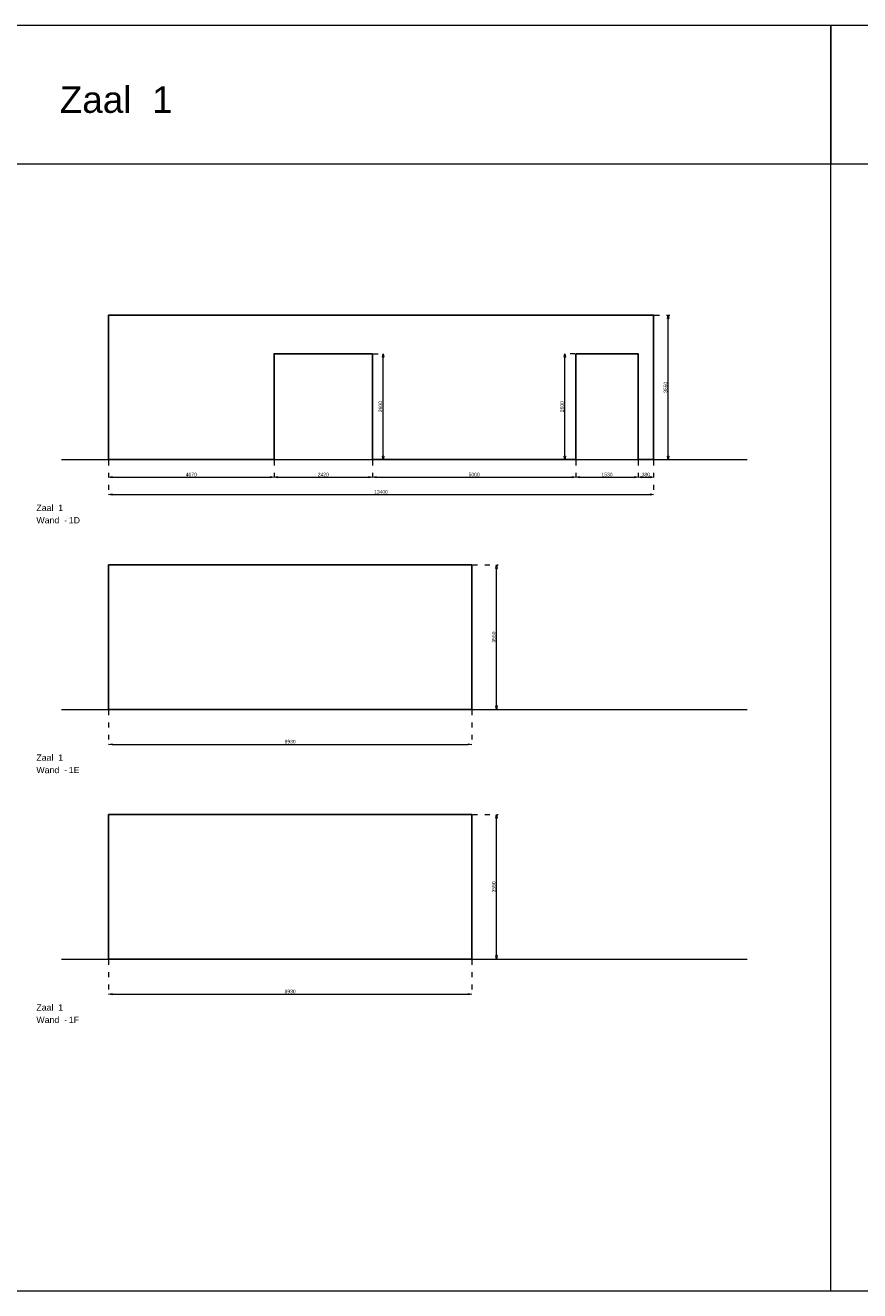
# Model space of a CAD drawing. Header units: millimetres. Extents: x 0 to 331873, y -101826 to 236919.
# Tile 41 of 57: x 142760 to 163275, y 148186 to 179271. Entities that reach past the tile are written whole.
import ezdxf

# ---------------------------------------------------------------- set-up
doc = ezdxf.new("R2010")
doc.units = ezdxf.units.MM
doc.header["$LTSCALE"] = 10
doc.linetypes.add('ACAD_ISO03W100', pattern=[30, 12, -18])
for name, color, linetype, lineweight in [('25-Staal-B', 150, 'Continuous', 25), ('^ 0-Staal-txt', 7, 'Continuous', 0), ('Layer1', 252, 'Continuous', 0)]:
    doc.layers.add(name, color=color, linetype=linetype, lineweight=lineweight)
doc.layers.add('DIM-DIM', color=7, linetype='Continuous')
doc.styles.add('Arial', font='arial.ttf')
doc.dimstyles.new('dim-11', dxfattribs={"dimscale": 35, "dimtxt": 2.5, "dimasz": 2.5, "dimexe": 1.25, "dimexo": 0.625, "dimtad": 1, "dimdec": 0, "dimtxsty": 'Arial', "dimblk": 'CLOSEDBLANK', "dimcen": 3, "dimclrd": 252, "dimclre": 252, "dimclrt": 7, "dimadec": 0, "dimazin": 0, "dimtfac": 1, "dimtdec": 0, "dimtmove": 0, "dimatfit": 3, "dimldrblk": 'CLOSEDBLANK', "dimfxl": 1, "dimlwd": 0, "dimlwe": 0, "dimarcsym": 0})

# ---------------------------------------------------------------- blocks, each defined once
blk = doc.blocks.new('_ClosedBlank')
at = {"color": 0, "linetype": 'ByBlock', "lineweight": -2}
for p, q in [((-1, 0.17), (0, 0)), ((-1, 0.17), (-1, -0.17)), ((0, 0), (-1, -0.17))]:
    blk.add_line(p, q, dxfattribs=at)
blk = doc.blocks.new('*D1028')
at = {"layer": 'Defpoints', "color": 0, "transparency": 16777216}
for p in [(113496, -42849), (117566, -42849), (117566, -43283)]:
    blk.add_point(p, dxfattribs=at)
at = {"layer": 'DIM-DIM', "color": 252, "linetype": 'ACAD_ISO03W100', "lineweight": 0, "transparency": 16777216}
for p, q in [((113496, -42871), (113496, -43327)), ((117566, -42871), (117566, -43327))]:
    blk.add_line(p, q, dxfattribs=at)
at = {"layer": 'DIM-DIM', "color": 252, "lineweight": 0, "transparency": 16777216}
blk.add_line((113583, -43283), (117478, -43283), dxfattribs=at)
at = {"layer": 'DIM-DIM', "color": 252, "lineweight": 0, "transparency": 16777216, "xscale": 87.5, "yscale": 87.5, "zscale": 87.5, "rotation": 180}
blk.add_blockref('_ClosedBlank', (113496, -43283), dxfattribs=at)
at = {"layer": 'DIM-DIM', "color": 252, "lineweight": 0, "transparency": 16777216, "xscale": 87.5, "yscale": 87.5, "zscale": 87.5}
blk.add_blockref('_ClosedBlank', (117566, -43283), dxfattribs=at)
at = {"layer": 'DIM-DIM', "color": 7, "transparency": 16777216, "insert": (115531, -43217), "char_height": 87.5, "attachment_point": 5, "style": 'Arial'}
blk.add_mtext('4070', dxfattribs=at)
blk = doc.blocks.new('*D1029')
at = {"layer": 'Defpoints', "color": 0, "transparency": 16777216}
for p in [(117566, -42849), (119986, -42849), (119986, -43283)]:
    blk.add_point(p, dxfattribs=at)
at = {"layer": 'DIM-DIM', "color": 252, "linetype": 'ACAD_ISO03W100', "lineweight": 0, "transparency": 16777216}
for p, q in [((117566, -42871), (117566, -43327)), ((119986, -42871), (119986, -43327))]:
    blk.add_line(p, q, dxfattribs=at)
at = {"layer": 'DIM-DIM', "color": 252, "lineweight": 0, "transparency": 16777216}
blk.add_line((117653, -43283), (119898, -43283), dxfattribs=at)
at = {"layer": 'DIM-DIM', "color": 252, "lineweight": 0, "transparency": 16777216, "xscale": 87.5, "yscale": 87.5, "zscale": 87.5, "rotation": 180}
blk.add_blockref('_ClosedBlank', (117566, -43283), dxfattribs=at)
at = {"layer": 'DIM-DIM', "color": 252, "lineweight": 0, "transparency": 16777216, "xscale": 87.5, "yscale": 87.5, "zscale": 87.5}
blk.add_blockref('_ClosedBlank', (119986, -43283), dxfattribs=at)
at = {"layer": 'DIM-DIM', "color": 7, "transparency": 16777216, "insert": (118776, -43217), "char_height": 87.5, "attachment_point": 5, "style": 'Arial'}
blk.add_mtext('2420', dxfattribs=at)
blk = doc.blocks.new('*D1030')
at = {"layer": 'Defpoints', "color": 0, "transparency": 16777216}
for p in [(119986, -42849), (124986, -42849), (124986, -43283)]:
    blk.add_point(p, dxfattribs=at)
at = {"layer": 'DIM-DIM', "color": 252, "linetype": 'ACAD_ISO03W100', "lineweight": 0, "transparency": 16777216}
for p, q in [((119986, -42871), (119986, -43327)), ((124986, -42871), (124986, -43327))]:
    blk.add_line(p, q, dxfattribs=at)
at = {"layer": 'DIM-DIM', "color": 252, "lineweight": 0, "transparency": 16777216}
blk.add_line((120073, -43283), (124898, -43283), dxfattribs=at)
at = {"layer": 'DIM-DIM', "color": 252, "lineweight": 0, "transparency": 16777216, "xscale": 87.5, "yscale": 87.5, "zscale": 87.5, "rotation": 180}
blk.add_blockref('_ClosedBlank', (119986, -43283), dxfattribs=at)
at = {"layer": 'DIM-DIM', "color": 252, "lineweight": 0, "transparency": 16777216, "xscale": 87.5, "yscale": 87.5, "zscale": 87.5}
blk.add_blockref('_ClosedBlank', (124986, -43283), dxfattribs=at)
at = {"layer": 'DIM-DIM', "color": 7, "transparency": 16777216, "insert": (122486, -43217), "char_height": 87.5, "attachment_point": 5, "style": 'Arial'}
blk.add_mtext('5000', dxfattribs=at)
blk = doc.blocks.new('*D1031')
at = {"layer": 'Defpoints', "color": 0, "transparency": 16777216}
for p in [(124986, -42849), (126516, -42849), (126516, -43283)]:
    blk.add_point(p, dxfattribs=at)
at = {"layer": 'DIM-DIM', "color": 252, "linetype": 'ACAD_ISO03W100', "lineweight": 0, "transparency": 16777216}
for p, q in [((124986, -42871), (124986, -43327)), ((126516, -42871), (126516, -43327))]:
    blk.add_line(p, q, dxfattribs=at)
at = {"layer": 'DIM-DIM', "color": 252, "lineweight": 0, "transparency": 16777216}
blk.add_line((125073, -43283), (126428, -43283), dxfattribs=at)
at = {"layer": 'DIM-DIM', "color": 252, "lineweight": 0, "transparency": 16777216, "xscale": 87.5, "yscale": 87.5, "zscale": 87.5, "rotation": 180}
blk.add_blockref('_ClosedBlank', (124986, -43283), dxfattribs=at)
at = {"layer": 'DIM-DIM', "color": 252, "lineweight": 0, "transparency": 16777216, "xscale": 87.5, "yscale": 87.5, "zscale": 87.5}
blk.add_blockref('_ClosedBlank', (126516, -43283), dxfattribs=at)
at = {"layer": 'DIM-DIM', "color": 7, "transparency": 16777216, "insert": (125751, -43217), "char_height": 87.5, "attachment_point": 5, "style": 'Arial'}
blk.add_mtext('1530', dxfattribs=at)
blk = doc.blocks.new('*D1032')
at = {"layer": 'Defpoints', "color": 0, "transparency": 16777216}
for p in [(126896, -39299), (127255, -39299), (126896, -42849)]:
    blk.add_point(p, dxfattribs=at)
at = {"layer": 'DIM-DIM', "color": 252, "linetype": 'ACAD_ISO03W100', "lineweight": 0, "transparency": 16777216}
for p, q in [((126918, -39299), (127299, -39299)), ((126918, -42849), (127299, -42849))]:
    blk.add_line(p, q, dxfattribs=at)
at = {"layer": 'DIM-DIM', "color": 252, "lineweight": 0, "transparency": 16777216}
blk.add_line((127255, -42762), (127255, -39387), dxfattribs=at)
at = {"layer": 'DIM-DIM', "color": 252, "lineweight": 0, "transparency": 16777216, "xscale": 87.5, "yscale": 87.5, "zscale": 87.5}
for p, rotation in [((127255, -39299), 90), ((127255, -42849), 270)]:
    blk.add_blockref('_ClosedBlank', p, dxfattribs=dict(at, rotation=rotation))
at = {"layer": 'DIM-DIM', "color": 7, "transparency": 16777216, "insert": (127189, -41074), "char_height": 87.5, "attachment_point": 5, "rotation": 90, "style": 'Arial'}
blk.add_mtext('3550', dxfattribs=at)
blk = doc.blocks.new('*D1033')
at = {"layer": 'Defpoints', "color": 0, "transparency": 16777216}
for p in [(113496, -42849), (126896, -42849), (126896, -43709)]:
    blk.add_point(p, dxfattribs=at)
at = {"layer": 'DIM-DIM', "color": 252, "linetype": 'ACAD_ISO03W100', "lineweight": 0, "transparency": 16777216}
for p, q in [((113496, -42871), (113496, -43753)), ((126896, -42871), (126896, -43753))]:
    blk.add_line(p, q, dxfattribs=at)
at = {"layer": 'DIM-DIM', "color": 252, "lineweight": 0, "transparency": 16777216}
blk.add_line((113583, -43709), (126808, -43709), dxfattribs=at)
at = {"layer": 'DIM-DIM', "color": 252, "lineweight": 0, "transparency": 16777216, "xscale": 87.5, "yscale": 87.5, "zscale": 87.5, "rotation": 180}
blk.add_blockref('_ClosedBlank', (113496, -43709), dxfattribs=at)
at = {"layer": 'DIM-DIM', "color": 252, "lineweight": 0, "transparency": 16777216, "xscale": 87.5, "yscale": 87.5, "zscale": 87.5}
blk.add_blockref('_ClosedBlank', (126896, -43709), dxfattribs=at)
at = {"layer": 'DIM-DIM', "color": 7, "transparency": 16777216, "insert": (120196, -43642), "char_height": 87.5, "attachment_point": 5, "style": 'Arial'}
blk.add_mtext('13400', dxfattribs=at)
blk = doc.blocks.new('*D1130')
at = {"layer": 'Defpoints', "color": 0, "transparency": 16777216}
for p in [(126516, -42849), (126896, -42849), (126896, -43283)]:
    blk.add_point(p, dxfattribs=at)
at = {"layer": 'DIM-DIM', "color": 252, "linetype": 'ACAD_ISO03W100', "lineweight": 0, "transparency": 16777216}
for p, q in [((126516, -42871), (126516, -43327)), ((126896, -42871), (126896, -43327))]:
    blk.add_line(p, q, dxfattribs=at)
at = {"layer": 'DIM-DIM', "color": 252, "lineweight": 0, "transparency": 16777216}
blk.add_line((126603, -43283), (126808, -43283), dxfattribs=at)
at = {"layer": 'DIM-DIM', "color": 252, "lineweight": 0, "transparency": 16777216, "xscale": 87.5, "yscale": 87.5, "zscale": 87.5, "rotation": 180}
blk.add_blockref('_ClosedBlank', (126516, -43283), dxfattribs=at)
at = {"layer": 'DIM-DIM', "color": 252, "lineweight": 0, "transparency": 16777216, "xscale": 87.5, "yscale": 87.5, "zscale": 87.5}
blk.add_blockref('_ClosedBlank', (126896, -43283), dxfattribs=at)
at = {"layer": 'DIM-DIM', "color": 7, "transparency": 16777216, "insert": (126706, -43217), "char_height": 87.5, "attachment_point": 5, "style": 'Arial'}
blk.add_mtext('380', dxfattribs=at)
blk = doc.blocks.new('*D1131')
at = {"layer": 'Defpoints', "color": 0, "transparency": 16777216}
for p in [(119986, -40249), (120246, -40249), (119986, -42849)]:
    blk.add_point(p, dxfattribs=at)
at = {"layer": 'DIM-DIM', "color": 252, "linetype": 'ACAD_ISO03W100', "lineweight": 0, "transparency": 16777216}
for p, q in [((120008, -40249), (120289, -40249)), ((120008, -42849), (120289, -42849))]:
    blk.add_line(p, q, dxfattribs=at)
at = {"layer": 'DIM-DIM', "color": 252, "lineweight": 0, "transparency": 16777216}
blk.add_line((120246, -42762), (120246, -40337), dxfattribs=at)
at = {"layer": 'DIM-DIM', "color": 252, "lineweight": 0, "transparency": 16777216, "xscale": 87.5, "yscale": 87.5, "zscale": 87.5}
for p, rotation in [((120246, -40249), 90), ((120246, -42849), 270)]:
    blk.add_blockref('_ClosedBlank', p, dxfattribs=dict(at, rotation=rotation))
at = {"layer": 'DIM-DIM', "color": 7, "transparency": 16777216, "insert": (120179, -41549), "char_height": 87.5, "attachment_point": 5, "rotation": 90, "style": 'Arial'}
blk.add_mtext('2600', dxfattribs=at)
blk = doc.blocks.new('*D1132')
at = {"layer": 'Defpoints', "color": 0, "transparency": 16777216}
for p in [(124714, -40249), (124986, -40249), (124986, -42849)]:
    blk.add_point(p, dxfattribs=at)
at = {"layer": 'DIM-DIM', "color": 252, "linetype": 'ACAD_ISO03W100', "lineweight": 0, "transparency": 16777216}
for p, q in [((124964, -40249), (124670, -40249)), ((124964, -42849), (124670, -42849))]:
    blk.add_line(p, q, dxfattribs=at)
at = {"layer": 'DIM-DIM', "color": 252, "lineweight": 0, "transparency": 16777216}
blk.add_line((124714, -42762), (124714, -40337), dxfattribs=at)
at = {"layer": 'DIM-DIM', "color": 252, "lineweight": 0, "transparency": 16777216, "xscale": 87.5, "yscale": 87.5, "zscale": 87.5}
for p, rotation in [((124714, -40249), 90), ((124714, -42849), 270)]:
    blk.add_blockref('_ClosedBlank', p, dxfattribs=dict(at, rotation=rotation))
at = {"layer": 'DIM-DIM', "color": 7, "transparency": 16777216, "insert": (124647, -41549), "char_height": 87.5, "attachment_point": 5, "rotation": 90, "style": 'Arial'}
blk.add_mtext('2600', dxfattribs=at)
blk = doc.blocks.new('*D1034')
at = {"layer": 'Defpoints', "color": 0, "transparency": 16777216}
for p in [(113496, -48985), (122426, -48985), (122426, -49845)]:
    blk.add_point(p, dxfattribs=at)
at = {"layer": 'DIM-DIM', "color": 252, "linetype": 'ACAD_ISO03W100', "lineweight": 0, "transparency": 16777216}
for p, q in [((113496, -49007), (113496, -49889)), ((122426, -49007), (122426, -49889))]:
    blk.add_line(p, q, dxfattribs=at)
at = {"layer": 'DIM-DIM', "color": 252, "lineweight": 0, "transparency": 16777216}
blk.add_line((113583, -49845), (122338, -49845), dxfattribs=at)
at = {"layer": 'DIM-DIM', "color": 252, "lineweight": 0, "transparency": 16777216, "xscale": 87.5, "yscale": 87.5, "zscale": 87.5, "rotation": 180}
blk.add_blockref('_ClosedBlank', (113496, -49845), dxfattribs=at)
at = {"layer": 'DIM-DIM', "color": 252, "lineweight": 0, "transparency": 16777216, "xscale": 87.5, "yscale": 87.5, "zscale": 87.5}
blk.add_blockref('_ClosedBlank', (122426, -49845), dxfattribs=at)
at = {"layer": 'DIM-DIM', "color": 7, "transparency": 16777216, "insert": (117961, -49778), "char_height": 87.5, "attachment_point": 5, "style": 'Arial'}
blk.add_mtext('8930', dxfattribs=at)
blk = doc.blocks.new('*D1035')
at = {"layer": 'Defpoints', "color": 0, "transparency": 16777216}
for p in [(122426, -45435), (123032, -45435), (122426, -48985)]:
    blk.add_point(p, dxfattribs=at)
at = {"layer": 'DIM-DIM', "color": 252, "linetype": 'ACAD_ISO03W100', "lineweight": 0, "transparency": 16777216}
for p, q in [((122448, -45435), (123076, -45435)), ((122448, -48985), (123076, -48985))]:
    blk.add_line(p, q, dxfattribs=at)
at = {"layer": 'DIM-DIM', "color": 252, "lineweight": 0, "transparency": 16777216}
blk.add_line((123032, -48898), (123032, -45523), dxfattribs=at)
at = {"layer": 'DIM-DIM', "color": 252, "lineweight": 0, "transparency": 16777216, "xscale": 87.5, "yscale": 87.5, "zscale": 87.5}
for p, rotation in [((123032, -45435), 90), ((123032, -48985), 270)]:
    blk.add_blockref('_ClosedBlank', p, dxfattribs=dict(at, rotation=rotation))
at = {"layer": 'DIM-DIM', "color": 7, "transparency": 16777216, "insert": (122965, -47210), "char_height": 87.5, "attachment_point": 5, "rotation": 90, "style": 'Arial'}
blk.add_mtext('3550', dxfattribs=at)
blk = doc.blocks.new('*D1036')
at = {"layer": 'Defpoints', "color": 0, "transparency": 16777216}
for p in [(113496, -55121), (122426, -55121), (122426, -55981)]:
    blk.add_point(p, dxfattribs=at)
at = {"layer": 'DIM-DIM', "color": 252, "linetype": 'ACAD_ISO03W100', "lineweight": 0, "transparency": 16777216}
for p, q in [((113496, -55143), (113496, -56025)), ((122426, -55143), (122426, -56025))]:
    blk.add_line(p, q, dxfattribs=at)
at = {"layer": 'DIM-DIM', "color": 252, "lineweight": 0, "transparency": 16777216}
blk.add_line((113583, -55981), (122338, -55981), dxfattribs=at)
at = {"layer": 'DIM-DIM', "color": 252, "lineweight": 0, "transparency": 16777216, "xscale": 87.5, "yscale": 87.5, "zscale": 87.5, "rotation": 180}
blk.add_blockref('_ClosedBlank', (113496, -55981), dxfattribs=at)
at = {"layer": 'DIM-DIM', "color": 252, "lineweight": 0, "transparency": 16777216, "xscale": 87.5, "yscale": 87.5, "zscale": 87.5}
blk.add_blockref('_ClosedBlank', (122426, -55981), dxfattribs=at)
at = {"layer": 'DIM-DIM', "color": 7, "transparency": 16777216, "insert": (117961, -55915), "char_height": 87.5, "attachment_point": 5, "style": 'Arial'}
blk.add_mtext('8930', dxfattribs=at)
blk = doc.blocks.new('*D1037')
at = {"layer": 'Defpoints', "color": 0, "transparency": 16777216}
for p in [(122426, -51571), (123032, -51571), (122426, -55121)]:
    blk.add_point(p, dxfattribs=at)
at = {"layer": 'DIM-DIM', "color": 252, "linetype": 'ACAD_ISO03W100', "lineweight": 0, "transparency": 16777216}
for p, q in [((122448, -51571), (123076, -51571)), ((122448, -55121), (123076, -55121))]:
    blk.add_line(p, q, dxfattribs=at)
at = {"layer": 'DIM-DIM', "color": 252, "lineweight": 0, "transparency": 16777216}
blk.add_line((123032, -55034), (123032, -51659), dxfattribs=at)
at = {"layer": 'DIM-DIM', "color": 252, "lineweight": 0, "transparency": 16777216, "xscale": 87.5, "yscale": 87.5, "zscale": 87.5}
for p, rotation in [((123032, -51571), 90), ((123032, -55121), 270)]:
    blk.add_blockref('_ClosedBlank', p, dxfattribs=dict(at, rotation=rotation))
at = {"layer": 'DIM-DIM', "color": 7, "transparency": 16777216, "insert": (122965, -53346), "char_height": 87.5, "attachment_point": 5, "rotation": 90, "style": 'Arial'}
blk.add_mtext('3550', dxfattribs=at)
blk = doc.blocks.new('1d')
at = {"layer": '25-Staal-B'}
blk.add_lwpolyline([(113495.7, -42849.1), (113495.7, -39299.1), (126895.7, -39299.1), (126895.7, -42849.1), (126515.7, -42849.1), (126515.7, -40249.1), (124985.7, -40249.1), (124985.7, -42849.1), (119985.7, -42849.1), (119985.7, -40249.1), (117565.7, -40249.1), (117565.7, -42849.1)], close=True, dxfattribs=at)
at = {"layer": '^ 0-Staal-txt', "lineweight": 0, "style": 'Arial'}
for s, p in [('Zaal  1', (111722.4, -44111.1)), ('Wand  - ', (111722.4, -44415.9)), ('1D', (112519.6, -44415.9))]:
    blk.add_text(s, height=154.21, dxfattribs=at).set_placement(p)
at = {"layer": 'DIM-DIM'}
for base, p1, p2, picture, middle in [((127255.2, -39299.1), (126895.7, -42849.1), (126895.7, -39299.1), '*D1032', (127188.6, -41074.1)), ((120245.7, -40249.1), (119985.7, -42849.1), (119985.7, -40249.1), '*D1131', (120179.2, -41549.1)), ((124713.9, -40249.1), (124985.7, -42849.1), (124985.7, -40249.1), '*D1132', (124647.3, -41549.1))]:
    dim = blk.add_linear_dim(base=base, p1=p1, p2=p2, angle=90, dimstyle='dim-11', dxfattribs=at)
    dim.commit()
    dim.dimension.update_dxf_attribs({"geometry": picture, "text_midpoint": middle})
for base, p1, p2, picture, middle in [((117565.7, -43283.3), (113495.7, -42849.1), (117565.7, -42849.1), '*D1028', (115530.7, -43216.7)), ((126895.7, -43708.8), (113495.7, -42849.1), (126895.7, -42849.1), '*D1033', (120195.7, -43642.3)), ((119985.7, -43283.3), (117565.7, -42849.1), (119985.7, -42849.1), '*D1029', (118775.7, -43216.7)), ((124985.7, -43283.3), (119985.7, -42849.1), (124985.7, -42849.1), '*D1030', (122485.7, -43216.7)), ((126515.7, -43283.3), (124985.7, -42849.1), (126515.7, -42849.1), '*D1031', (125750.7, -43216.7)), ((126895.7, -43283.3), (126515.7, -42849.1), (126895.7, -42849.1), '*D1130', (126705.7, -43216.7))]:
    dim = blk.add_linear_dim(base=base, p1=p1, p2=p2, dimstyle='dim-11', dxfattribs=at)
    dim.commit()
    dim.dimension.update_dxf_attribs({"geometry": picture, "text_midpoint": middle})
blk = doc.blocks.new('1e')
at = {"layer": '25-Staal-B'}
blk.add_lwpolyline([(113495.7, -48985.3), (113495.7, -45435.3), (122425.7, -45435.3), (122425.7, -48985.3)], close=True, dxfattribs=at)
at = {"layer": '^ 0-Staal-txt', "lineweight": 0, "style": 'Arial'}
for s, p in [('Zaal  1', (111722.4, -50247.3)), ('Wand  - ', (111722.4, -50552.1)), ('1E', (112519.6, -50552.1))]:
    blk.add_text(s, height=154.21, dxfattribs=at).set_placement(p)
at = {"layer": 'DIM-DIM'}
dim = blk.add_linear_dim(base=(123032, -45435.3), p1=(122425.7, -48985.3), p2=(122425.7, -45435.3), angle=90, dimstyle='dim-11', dxfattribs=at)
dim.commit()
dim.dimension.update_dxf_attribs({"geometry": '*D1035', "text_midpoint": (122965.4, -47210.3)})
dim = blk.add_linear_dim(base=(122425.7, -49845), p1=(113495.7, -48985.3), p2=(122425.7, -48985.3), dimstyle='dim-11', dxfattribs=at)
dim.commit()
dim.dimension.update_dxf_attribs({"geometry": '*D1034', "text_midpoint": (117960.7, -49778.4)})
blk = doc.blocks.new('1f')
at = {"layer": '25-Staal-B'}
blk.add_lwpolyline([(113495.7, -55121.5), (113495.7, -51571.5), (122425.7, -51571.5), (122425.7, -55121.5)], close=True, dxfattribs=at)
at = {"layer": '^ 0-Staal-txt', "lineweight": 0, "style": 'Arial'}
for s, p in [('Zaal  1', (111722.4, -56383.5)), ('Wand  - ', (111722.4, -56688.3)), ('1F', (112519.6, -56688.3))]:
    blk.add_text(s, height=154.21, dxfattribs=at).set_placement(p)
at = {"layer": 'DIM-DIM'}
dim = blk.add_linear_dim(base=(123032, -51571.5), p1=(122425.7, -55121.5), p2=(122425.7, -51571.5), angle=90, dimstyle='dim-11', dxfattribs=at)
dim.commit()
dim.dimension.update_dxf_attribs({"geometry": '*D1037', "text_midpoint": (122965.4, -53346.5)})
dim = blk.add_linear_dim(base=(122425.7, -55981.2), p1=(113495.7, -55121.5), p2=(122425.7, -55121.5), dimstyle='dim-11', dxfattribs=at)
dim.commit()
dim.dimension.update_dxf_attribs({"geometry": '*D1036', "text_midpoint": (117960.7, -55914.6)})

msp = doc.modelspace()

# ---------------------------------------------------------------- linework, layer by layer
at = {"layer": '^ 0-Staal-txt', "lineweight": 0}
for points in [[(143650.06, 168602.63), (160507.63, 168602.63)], [(143650.06, 162466.43), (160507.63, 162466.43)], [(143650.06, 156330.24), (160507.63, 156330.24)]]:
    msp.add_lwpolyline(points, dxfattribs=at)
at = {"layer": 'Layer1'}
for points in [[(162568.08, 175859.59), (122396.35, 175859.59), (122396.35, 179270.94), (162568.08, 179270.94)], [(183517.75, 175859.59), (162568.08, 175859.59), (162568.08, 179270.94), (183517.75, 179270.94)]]:
    msp.add_lwpolyline(points, close=True, dxfattribs=at)
for points in [[(162568.08, 148186.28), (162568.08, 175859.59)], [(122396.35, 148186.28), (331872.66, 148186.28)]]:
    msp.add_lwpolyline(points, dxfattribs=at)

# ---------------------------------------------------------------- block references
at = {"layer": 'DIM-DIM'}
for name in ['1d', '1e', '1f']:
    msp.add_blockref(name, (31310.75, 211451.72), dxfattribs=at)

# ---------------------------------------------------------------- texts
at = {"layer": '^ 0-Staal-txt', "lineweight": 0, "style": 'Arial'}
msp.add_text('Zaal  1', height=650, dxfattribs=at).set_placement((143606.27, 177120.33))

doc.saveas('drawing.dxf')
